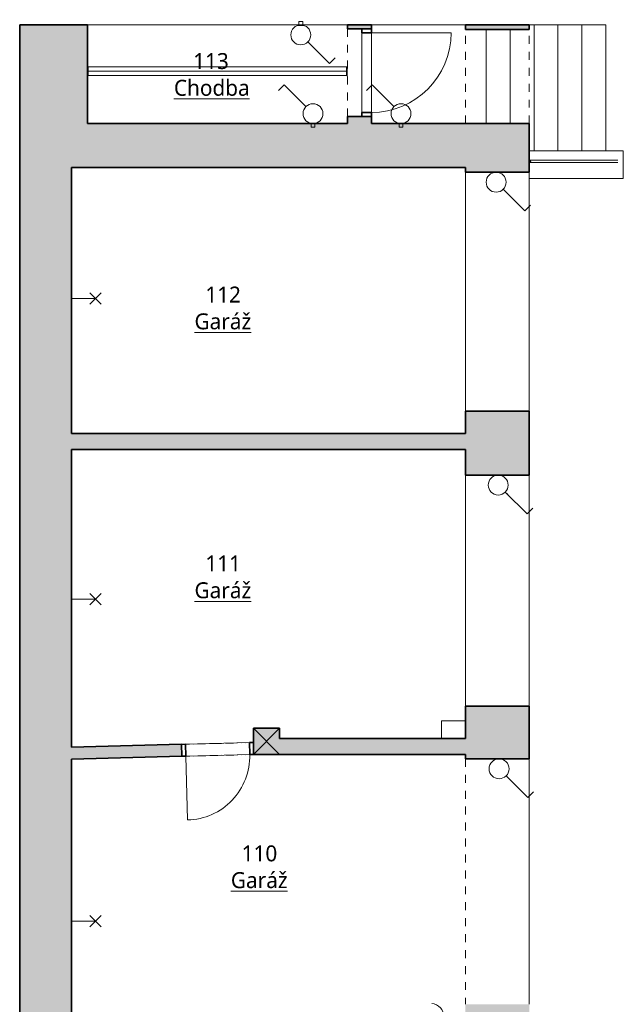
# Model space of a CAD drawing. Header units: metres. Extents: x -0.3 to 46.2, y -4.9 to 27.9.
# Tile 9 of 18: x -0.2 to 7.3, y 15.6 to 27.9. Entities that reach past the tile are written whole.
import ezdxf

# ---------------------------------------------------------------- set-up
doc = ezdxf.new("R2010")
doc.units = ezdxf.units.M
doc.linetypes.add('AV - Cerch_ 1 tecka 4mm', pattern=[0.006, 0.004, -0.001, 0, -0.001])
doc.linetypes.add('AV - Cerch_ 2 tecky 4mm', pattern=[0.008, 0.004, -0.0015, 0, -0.001, 0, -0.0015])
doc.layers.add('AV-MISTNOSTI', color=5, linetype='Continuous', lineweight=5, true_color=0x0000ff)
doc.layers.add('AV-TEXTY', color=5, linetype='Continuous', lineweight=13, true_color=0x0000ff)
doc.layers.add('AV-SRAFY', color=7, linetype='Continuous', lineweight=35)
doc.layers.add('AV-STAVBA', color=7, linetype='Continuous', lineweight=18)
doc.styles.add('Trebuchet MS_B', font='trebuc.ttf', dxfattribs={"height": 0.2})

# ---------------------------------------------------------------- blocks, each defined once
blk = doc.blocks.new('SCO_Koncepční obdelníkový sloup - 330_330-904116-1NP')
at = {"layer": 'AV-STAVBA', "color": 254, "true_color": 0xcccccc}
for p, q in [((-0.165, 0.165), (0.165, -0.165)), ((0.165, 0.165), (-0.165, -0.165))]:
    blk.add_line(p, q, dxfattribs=at)
blk = doc.blocks.new('GM_Otvor_obdélníkový - 1180x2520-928948-1NP')
at = {"layer": 'AV-STAVBA', "color": 254, "linetype": 'AV - Cerch_ 1 tecka 4mm', "lineweight": 13, "true_color": 0xcccccc}
for p, q in [((-0.59, 0.4), (0.59, 0.4)), ((-0.59, -0.4), (0.59, -0.4)), ((-0.59, -0.4), (0.59, -0.4))]:
    blk.add_line(p, q, dxfattribs=at)
blk = doc.blocks.new('GM_Otvor_obdélníkový - 1100x2380-1127406-1NP')
at = {"layer": 'AV-STAVBA', "color": 254, "linetype": 'AV - Cerch_ 1 tecka 4mm', "lineweight": 13, "true_color": 0xcccccc}
for p, q in [((-0.55, 0.15), (0.55, 0.15)), ((-0.55, -0.15), (0.55, -0.15)), ((-0.55, -0.15), (0.55, -0.15))]:
    blk.add_line(p, q, dxfattribs=at)
blk = doc.blocks.new('DO_1-P_Obl__členěné_1111 - 1000x2150_půlobložkové-1129860-1NP')
at = {"layer": 'AV-STAVBA', "color": 254, "true_color": 0xcccccc}
for p, q in [((-0.5, 0.93), (-0.5, -0.07)), ((-0.5, -0.07), (0.5, -0.07)), ((-0.5, -0.19), (-0.5, -0.07)), ((0.5, -0.19), (0.5, -0.07)), ((0.5, -0.07), (0.5, -0.19)), ((-0.55, -0.19), (-0.5, -0.19)), ((-0.5, -0.19), (0.5, -0.19)), ((0.5, -0.19), (0.55, -0.19))]:
    blk.add_line(p, q, dxfattribs=at)
at = {"layer": 'AV-STAVBA', "color": 254, "lineweight": 35, "true_color": 0xcccccc}
for p, q in [((-0.5, -0.07), (-0.55, -0.07)), ((-0.55, -0.07), (-0.55, -0.19)), ((-0.5, -0.19), (-0.5, -0.07)), ((0.55, -0.07), (0.5, -0.07)), ((0.5, -0.07), (0.5, -0.19)), ((0.55, -0.19), (0.55, -0.07)), ((-0.55, -0.19), (-0.5, -0.19)), ((0.5, -0.19), (0.55, -0.19))]:
    blk.add_line(p, q, dxfattribs=at)
at = {"layer": 'AV-STAVBA', "color": 254, "linetype": 'AV - Cerch_ 1 tecka 4mm', "true_color": 0xcccccc}
for p, q in [((-0.5, -0.07), (0.5, -0.07)), ((-0.55, -0.19), (0.55, -0.19)), ((-0.5, -0.19), (0.5, -0.19))]:
    blk.add_line(p, q, dxfattribs=at)
at = {"layer": 'AV-STAVBA', "color": 254, "true_color": 0xcccccc}
blk.add_arc((-0.5, -0.07), 1, 360, 90, dxfattribs=at)
blk = doc.blocks.new('GM_Otvor_obdélníkový - 3080x2930-1463533-1NP')
at = {"layer": 'AV-STAVBA', "color": 254, "linetype": 'AV - Cerch_ 1 tecka 4mm', "lineweight": 13, "true_color": 0xcccccc}
for p, q in [((-1.54, 0.4), (1.54, 0.4)), ((-1.54, -0.4), (1.54, -0.4)), ((-1.54, -0.4), (1.54, -0.4))]:
    blk.add_line(p, q, dxfattribs=at)
blk = doc.blocks.new('GM_Otvor_obdélníkový - 2900x2870-1463639-1NP')
at = {"layer": 'AV-STAVBA', "color": 254, "linetype": 'AV - Cerch_ 1 tecka 4mm', "lineweight": 13, "true_color": 0xcccccc}
for p, q in [((-1.45, 0.4), (1.45, 0.4)), ((-1.45, -0.4), (1.45, -0.4)), ((-1.45, -0.4), (1.45, -0.4))]:
    blk.add_line(p, q, dxfattribs=at)
blk = doc.blocks.new('GM_Otvor_obdélníkový - 3000x2880-929482-1NP')
at = {"layer": 'AV-STAVBA', "color": 254, "linetype": 'AV - Cerch_ 1 tecka 4mm', "lineweight": 13, "true_color": 0xcccccc}
for p, q in [((-1.5, 0.4), (1.5, 0.4)), ((-1.5, -0.4), (1.5, -0.4)), ((-1.5, -0.4), (1.5, -0.4))]:
    blk.add_line(p, q, dxfattribs=at)
blk = doc.blocks.new('DO_1-L_Ocel_ - 800x1970_150-925843-1NP')
at = {"layer": 'AV-STAVBA', "color": 254, "true_color": 0xcccccc}
for p, q in [((0.4, 0.875), (0.4, 0.075)), ((-0.4, 0.075), (0.4, 0.075)), ((-0.4, -0.075), (0.4, -0.075))]:
    blk.add_line(p, q, dxfattribs=at)
at = {"layer": 'AV-STAVBA', "color": 254, "linetype": 'AV - Cerch_ 1 tecka 4mm', "true_color": 0xcccccc}
for p, q in [((-0.45, 0.075), (0.45, 0.075)), ((-0.4, 0.075), (0.4, 0.075)), ((-0.45, -0.075), (0.45, -0.075)), ((-0.4, -0.075), (0.4, -0.075))]:
    blk.add_line(p, q, dxfattribs=at)
at = {"layer": 'AV-STAVBA', "color": 254, "lineweight": 35, "true_color": 0xcccccc}
for p, q in [((-0.4, 0.075), (-0.45, 0.075)), ((-0.4, -0.075), (-0.4, 0.075)), ((0.45, 0.075), (0.4, 0.075)), ((0.4, 0.075), (0.4, -0.075)), ((-0.449, -0.075), (-0.4, -0.075)), ((0.4, -0.075), (0.45, -0.075))]:
    blk.add_line(p, q, dxfattribs=at)
at = {"layer": 'AV-STAVBA', "color": 254, "true_color": 0xcccccc}
blk.add_arc((0.4, 0.075), 0.8, 90, 180, dxfattribs=at)
blk = doc.blocks.new('Railing - Railing-1671587-1NP')
at = {"layer": 'AV-STAVBA', "color": 254, "true_color": 0xcccccc}
for p, q in [((7.175, 26.179), (6.155, 26.179)), ((6.155, 26.149), (7.175, 26.149)), ((7.187, 26.179), (7.175, 26.179)), ((7.175, 26.149), (7.187, 26.149))]:
    blk.add_line(p, q, dxfattribs=at)
at = {"layer": 'AV-STAVBA', "color": 254, "lineweight": 35, "true_color": 0xcccccc}
blk.add_line((6.155, 26.176), (6.155, 26.151), dxfattribs=at)
at = {"layer": 'AV-STAVBA', "color": 254, "lineweight": 35, "true_color": 0xcccccc, "flags": 128}
blk.add_lwpolyline([(6.155, 26.151), (6.159, 26.153), (6.163, 26.154), (6.166, 26.156), (6.168, 26.159), (6.169, 26.161), (6.17, 26.164), (6.169, 26.166), (6.168, 26.168), (6.166, 26.171), (6.163, 26.173), (6.159, 26.175), (6.155, 26.176)], dxfattribs=at)
at = {"layer": 'AV-STAVBA', "color": 254, "true_color": 0xcccccc, "flags": 128}
for points in [[(7.264, 26.179), (7.264, 26.179), (7.263, 26.179), (7.263, 26.179), (7.262, 26.179), (7.261, 26.179), (7.26, 26.179), (7.258, 26.179), (7.257, 26.179), (7.255, 26.179), (7.253, 26.179), (7.251, 26.179), (7.248, 26.179), (7.245, 26.179), (7.243, 26.179), (7.239, 26.179), (7.236, 26.179), (7.233, 26.179), (7.229, 26.179), (7.225, 26.179), (7.221, 26.179), (7.217, 26.179), (7.213, 26.179), (7.209, 26.179), (7.204, 26.179), (7.2, 26.179), (7.195, 26.179), (7.19, 26.179), (7.187, 26.179)], [(7.187, 26.149), (7.192, 26.149), (7.197, 26.149), (7.202, 26.149), (7.207, 26.149), (7.211, 26.149), (7.215, 26.149), (7.219, 26.149), (7.223, 26.149), (7.227, 26.149), (7.231, 26.149), (7.235, 26.149), (7.238, 26.149), (7.241, 26.149), (7.244, 26.149), (7.247, 26.149), (7.249, 26.149), (7.252, 26.149), (7.254, 26.149), (7.256, 26.149), (7.258, 26.149), (7.259, 26.149), (7.261, 26.149), (7.262, 26.149), (7.263, 26.149), (7.263, 26.149), (7.264, 26.149), (7.264, 26.149), (7.264, 26.149)]]:
    blk.add_lwpolyline(points, dxfattribs=at)
at = {"layer": 'AV-STAVBA', "color": 254, "true_color": 0xcccccc}
for start, end in [(75, 90), (270, 285)]:
    blk.add_arc((7.264, 26.164), 0.015, start, end, dxfattribs=at)
blk = doc.blocks.new('Top Rail Type - Top Rail_Internal_-1671656-1NP')
at = {"layer": 'AV-STAVBA', "color": 254, "true_color": 0xcccccc}
for p, q in [((7.175, 26.179), (6.155, 26.179)), ((6.155, 26.176), (6.155, 26.151)), ((6.155, 26.149), (7.175, 26.149)), ((7.187, 26.179), (7.175, 26.179)), ((7.175, 26.149), (7.187, 26.149))]:
    blk.add_line(p, q, dxfattribs=at)
at = {"layer": 'AV-STAVBA', "color": 254, "true_color": 0xcccccc, "flags": 128}
for points in [[(6.155, 26.151), (6.159, 26.153), (6.163, 26.154), (6.166, 26.156), (6.168, 26.159), (6.169, 26.161), (6.17, 26.164), (6.169, 26.166), (6.168, 26.168), (6.166, 26.171), (6.163, 26.173), (6.159, 26.175), (6.155, 26.176)], [(7.264, 26.179), (7.264, 26.179), (7.263, 26.179), (7.263, 26.179), (7.262, 26.179), (7.261, 26.179), (7.26, 26.179), (7.258, 26.179), (7.257, 26.179), (7.255, 26.179), (7.253, 26.179), (7.251, 26.179), (7.248, 26.179), (7.245, 26.179), (7.243, 26.179), (7.239, 26.179), (7.236, 26.179), (7.233, 26.179), (7.229, 26.179), (7.225, 26.179), (7.221, 26.179), (7.217, 26.179), (7.213, 26.179), (7.209, 26.179), (7.204, 26.179), (7.2, 26.179), (7.195, 26.179), (7.19, 26.179), (7.187, 26.179)], [(7.187, 26.149), (7.192, 26.149), (7.197, 26.149), (7.202, 26.149), (7.207, 26.149), (7.211, 26.149), (7.215, 26.149), (7.219, 26.149), (7.223, 26.149), (7.227, 26.149), (7.231, 26.149), (7.235, 26.149), (7.238, 26.149), (7.241, 26.149), (7.244, 26.149), (7.247, 26.149), (7.249, 26.149), (7.252, 26.149), (7.254, 26.149), (7.256, 26.149), (7.258, 26.149), (7.259, 26.149), (7.261, 26.149), (7.262, 26.149), (7.263, 26.149), (7.263, 26.149), (7.264, 26.149), (7.264, 26.149), (7.264, 26.149)]]:
    blk.add_lwpolyline(points, dxfattribs=at)
at = {"layer": 'AV-STAVBA', "color": 254, "true_color": 0xcccccc}
for start, end in [(75, 90), (270, 285)]:
    blk.add_arc((7.264, 26.164), 0.015, start, end, dxfattribs=at)
blk = doc.blocks.new('Top Rail Type - Top Rail_Internal_-V3-1NP')
at = {"layer": 'AV-STAVBA', "color": 254, "true_color": 0xcccccc}
for p, q in [((7.187, 26.179), (6.155, 26.179)), ((7.187, 26.149), (6.155, 26.149)), ((7.187, 26.179), (7.264, 26.179)), ((7.187, 26.149), (7.264, 26.149))]:
    blk.add_line(p, q, dxfattribs=at)
blk = doc.blocks.new('D0089 - 1514 - OÚPSŘ_Benešova_rvt-1-1NP')
at = {"layer": 'AV-SRAFY', "lineweight": 18, "true_color": 0xcccccc}
for points in [[(0.615, 26.638), (0.615, 27.876), (-0.235, 27.876), (-0.235, 26.638), (0.415, 26.638)], [(0.415, 14.748), (0.415, 26.638), (-0.235, 26.638), (-0.235, 14.748)], [(5.355, 26.088), (5.355, 26.638), (0.415, 26.638), (0.415, 26.088), (5.293, 26.088)], [(5.355, 22.548), (5.355, 22.748), (0.415, 22.748), (0.415, 22.548), (3.261, 22.548)], [(3.261, 18.723), (5.355, 18.723), (5.355, 18.923), (3.025, 18.923), (3.025, 18.723)], [(0.415, 18.665), (1.8, 18.7), (1.796, 18.85), (0.415, 18.815)]]:
    blk.add_hatch(color=254, dxfattribs=at).paths.add_polyline_path(points)
h = blk.add_hatch(color=254, dxfattribs=at)
h.paths.add_polyline_path([(4.175, 26.638), (4.175, 26.728), (3.875, 26.728), (3.875, 26.638), (4.055, 26.638)])
h.paths.add_polyline_path([(4.055, 27.828), (4.175, 27.828), (4.175, 27.876), (3.875, 27.876), (3.875, 27.828)])
h = blk.add_hatch(color=254, dxfattribs=at)
h.paths.add_polyline_path([(6.155, 13.698), (6.155, 15.588), (5.355, 15.588), (5.355, 13.698)])
h.paths.add_polyline_path([(6.155, 18.668), (6.155, 19.328), (5.355, 19.328), (5.355, 18.668)])
h.paths.add_polyline_path([(6.155, 22.228), (6.155, 23.028), (5.355, 23.028), (5.355, 22.228)])
h.paths.add_polyline_path([(5.355, 26.028), (6.155, 26.028), (6.155, 26.638), (5.355, 26.638), (5.355, 26.088)])
h.paths.add_polyline_path([(6.155, 27.818), (6.155, 27.876), (5.355, 27.876), (5.355, 27.818)])
at = {"layer": 'AV-STAVBA', "lineweight": 5, "true_color": 0xcccccc}
blk.add_hatch(color=254, dxfattribs=at).paths.add_polyline_path([(2.695, 18.723), (3.025, 18.723), (3.025, 19.053), (2.695, 19.053)])
at = {"layer": 'AV-STAVBA', "color": 254, "lineweight": 35, "true_color": 0xcccccc}
for p, q in [((0.615, 27.876), (-0.235, 27.876)), ((-0.235, 27.876), (-0.235, 26.638)), ((0.615, 26.638), (0.615, 27.876)), ((3.875, 27.876), (3.875, 27.828)), ((4.175, 27.876), (3.875, 27.876)), ((3.875, 27.828), (4.055, 27.828)), ((4.175, 27.828), (4.175, 27.876)), ((6.155, 27.876), (5.355, 27.876)), ((5.355, 27.876), (5.355, 27.818)), ((5.355, 27.818), (6.155, 27.818)), ((6.155, 27.818), (6.155, 27.876)), ((3.875, 26.728), (3.875, 26.638)), ((4.055, 26.728), (3.875, 26.728)), ((4.175, 26.638), (4.175, 26.728)), ((-0.235, 26.638), (-0.235, 14.748)), ((3.875, 26.638), (0.615, 26.638)), ((5.355, 26.638), (4.175, 26.638)), ((6.155, 26.638), (5.355, 26.638)), ((6.155, 26.028), (6.155, 26.638)), ((0.415, 22.748), (0.415, 26.088)), ((0.415, 26.088), (5.355, 26.088)), ((5.355, 26.088), (5.355, 26.028)), ((5.355, 26.028), (6.155, 26.028)), ((6.155, 23.028), (5.355, 23.028)), ((5.355, 23.028), (5.355, 22.748)), ((6.155, 22.228), (6.155, 23.028)), ((5.355, 22.748), (0.415, 22.748)), ((0.415, 18.815), (0.415, 22.548)), ((0.415, 22.548), (5.355, 22.548)), ((5.355, 22.548), (5.355, 22.228)), ((5.355, 22.228), (6.155, 22.228)), ((6.155, 19.328), (5.355, 19.328)), ((5.355, 19.328), (5.355, 18.923)), ((6.155, 18.668), (6.155, 19.328)), ((3.025, 19.053), (2.695, 19.053)), ((2.695, 19.053), (2.695, 18.723)), ((3.025, 18.923), (3.025, 19.053)), ((5.355, 18.923), (3.025, 18.923)), ((1.796, 18.85), (0.415, 18.815)), ((1.8, 18.7), (1.796, 18.85)), ((0.415, 18.665), (1.8, 18.7)), ((0.415, 14.748), (0.415, 18.665)), ((2.695, 18.723), (2.699, 18.723)), ((2.699, 18.722), (2.735, 18.723)), ((2.699, 18.723), (2.699, 18.722)), ((2.735, 18.723), (3.025, 18.723)), ((3.025, 18.723), (5.355, 18.723)), ((5.355, 18.723), (5.355, 18.668)), ((5.355, 18.668), (6.155, 18.668))]:
    blk.add_line(p, q, dxfattribs=at)
at = {"layer": 'AV-STAVBA', "color": 254, "true_color": 0xcccccc}
for p, q in [((3.875, 27.876), (0.615, 27.876)), ((5.355, 27.876), (4.175, 27.876)), ((5.615, 26.638), (5.615, 27.818)), ((5.615, 26.638), (5.615, 27.818)), ((5.915, 26.638), (5.915, 27.818)), ((6.215, 27.876), (6.155, 27.876)), ((6.515, 27.876), (6.215, 27.876)), ((6.215, 26.298), (6.215, 27.876)), ((6.815, 27.876), (6.515, 27.876)), ((6.515, 26.298), (6.515, 27.876)), ((7.115, 27.876), (6.815, 27.876)), ((6.815, 26.298), (6.815, 27.876)), ((7.115, 26.298), (7.115, 27.876)), ((4.055, 26.778), (4.055, 27.778)), ((4.055, 26.778), (4.055, 27.778)), ((4.175, 27.778), (4.175, 26.778)), ((4.175, 27.778), (4.175, 26.778)), ((6.155, 26.298), (7.335, 26.298)), ((7.335, 26.298), (7.335, 25.948)), ((5.355, 23.028), (5.355, 26.028)), ((6.155, 26.028), (6.155, 25.948)), ((6.155, 25.948), (6.155, 23.028)), ((7.335, 25.948), (6.155, 25.948)), ((5.355, 19.328), (5.355, 22.228)), ((6.155, 22.228), (6.155, 19.328)), ((5.055, 18.923), (5.055, 19.143)), ((5.055, 19.143), (5.355, 19.143)), ((1.846, 18.851), (2.646, 18.871)), ((2.646, 18.871), (1.846, 18.851)), ((2.649, 18.721), (1.85, 18.701)), ((6.155, 15.588), (6.155, 18.668))]:
    blk.add_line(p, q, dxfattribs=at)
at = {"layer": 'AV-STAVBA', "color": 254, "linetype": 'AV - Cerch_ 2 tecky 4mm', "true_color": 0xcccccc}
for p, q in [((5.915, 26.638), (5.915, 27.818)), ((6.215, 26.298), (6.215, 27.876)), ((6.515, 26.298), (6.515, 27.876)), ((6.815, 26.298), (6.815, 27.876)), ((7.115, 26.298), (7.115, 27.876))]:
    blk.add_line(p, q, dxfattribs=at)
at = {"layer": 'AV-STAVBA', "color": 254, "lineweight": 18, "true_color": 0xcccccc}
for name, p, rotation in [('GM_Otvor_obdélníkový - 1100x2380-1127406-1NP', (4.025, 27.278), 269.9999999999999), ('DO_1-P_Obl__členěné_1111 - 1000x2150_půlobložkové-1129860-1NP', (4.245, 27.278), 269.9999999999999), ('GM_Otvor_obdélníkový - 1180x2520-928948-1NP', (5.755, 27.228), 89.99999999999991), ('GM_Otvor_obdélníkový - 3000x2880-929482-1NP', (5.755, 24.528), 269.9999999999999), ('GM_Otvor_obdélníkový - 2900x2870-1463639-1NP', (5.755, 20.778), 269.9999999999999), ('DO_1-L_Ocel_ - 800x1970_150-925843-1NP', (2.248, 18.786), 181.4344439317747), ('GM_Otvor_obdélníkový - 3080x2930-1463533-1NP', (5.755, 17.128), 269.9999999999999)]:
    blk.add_blockref(name, p, dxfattribs=dict(at, rotation=rotation))
for name, p in [('Railing - Railing-1671587-1NP', (0, 0)), ('Top Rail Type - Top Rail_Internal_-1671656-1NP', (0, 0)), ('Top Rail Type - Top Rail_Internal_-V3-1NP', (0, 0)), ('SCO_Koncepční obdelníkový sloup - 330_330-904116-1NP', (2.86, 18.888))]:
    blk.add_blockref(name, p, dxfattribs=at)
blk = doc.blocks.new('EF_Vypínač - Jednoklapka-835338-1NP')
at = {"layer": 'AV-STAVBA'}
for p, q in [((5.7, 26.028), (5.7, 26.023)), ((5.7, 26.023), (5.78, 26.023)), ((5.77, 26.023), (5.71, 26.023)), ((5.71, 26.023), (5.77, 26.023)), ((5.78, 26.023), (5.78, 26.028))]:
    blk.add_line(p, q, dxfattribs=at)
blk = doc.blocks.new('EF_Vypínač - Jednoklapka-V4-1NP')
at = {"layer": 'AV-STAVBA'}
for p, q in [((4.997, 13.767), (5.002, 13.77)), ((5.038, 13.699), (4.997, 13.767)), ((5.002, 13.77), (5.043, 13.701)), ((5.003, 13.759), (5.033, 13.707)), ((5.033, 13.707), (5.003, 13.759)), ((5.01, 13.756), (5.049, 13.779)), ((5.073, 13.738), (5.034, 13.715)), ((5.049, 13.779), (5.073, 13.738)), ((5.043, 13.701), (5.038, 13.699))]:
    blk.add_line(p, q, dxfattribs=at)
blk = doc.blocks.new('LF_Závěsné lineární svítidlo - 3250x120-926076-1NP')
at = {"layer": 'AV-STAVBA', "color": 5, "true_color": 0x0000ff}
for p, q in [((-1.625, -0.06), (-1.625, 0.06)), ((1.625, 0), (-1.625, 0)), ((-1.62, -0.055), (-1.62, 0.055)), ((-1.62, 0.055), (1.62, 0.055)), ((1.62, 0.055), (1.62, -0.055)), ((1.625, 0.06), (1.625, -0.06)), ((1.62, -0.055), (-1.62, -0.055))]:
    blk.add_line(p, q, dxfattribs=at)
blk = doc.blocks.new('LF_kulový vrchlík - 80_200-890111-1NP')
at = {"layer": 'AV-STAVBA', "color": 5, "true_color": 0x0000ff}
for p, q in [((0.644, 24.372), (0.786, 24.514)), ((0.644, 24.514), (0.786, 24.372)), ((0.416, 24.443), (0.715, 24.443))]:
    blk.add_line(p, q, dxfattribs=at)

msp = doc.modelspace()

# ---------------------------------------------------------------- linework, layer by layer
at = {"layer": 'AV-TEXTY', "lineweight": 5}
for p, q in [((3.378, 27.662), (3.408, 27.633)), ((3.378, 27.662), (3.651, 27.39)), ((3.651, 27.39), (3.723, 27.462)), ((3.082, 27.124), (3.01, 27.052)), ((3.355, 26.852), (3.082, 27.124)), ((4.186, 27.124), (4.114, 27.052)), ((4.459, 26.852), (4.186, 27.124)), ((3.355, 26.852), (3.325, 26.881)), ((4.459, 26.852), (4.429, 26.881)), ((5.828, 25.815), (5.858, 25.785)), ((5.828, 25.815), (6.101, 25.542)), ((6.101, 25.542), (6.173, 25.614)), ((5.855, 22.015), (5.885, 21.985)), ((5.855, 22.015), (6.128, 21.742)), ((6.128, 21.742), (6.199, 21.814)), ((5.866, 18.455), (5.895, 18.425)), ((5.866, 18.455), (6.138, 18.182)), ((6.138, 18.182), (6.21, 18.254))]:
    msp.add_line(p, q, dxfattribs=at)
for centre in [(3.29, 27.751), (3.443, 26.763), (4.547, 26.763), (5.74, 25.903), (5.766, 22.103), (5.777, 18.543)]:
    msp.add_circle(centre, 0.125, dxfattribs=at)
msp.add_arc((4.922, 15.438), 0.16, 270, 86.4105, dxfattribs=at)

# ---------------------------------------------------------------- block references
at = {"lineweight": 5}
msp.add_blockref('D0089 - 1514 - OÚPSŘ_Benešova_rvt-1-1NP', (0, 0), dxfattribs=at)
at = {"layer": 'AV-STAVBA'}
for p, rotation in [((12.551, 16.556), 59.3729245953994), ((-5.818, 37.957), 239.3729245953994), ((-4.714, 37.957), 239.3729245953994)]:
    msp.add_blockref('EF_Vypínač - Jednoklapka-V4-1NP', p, dxfattribs=dict(at, rotation=rotation))
at = {"layer": 'AV-STAVBA', "color": 5, "true_color": 0x0000ff, "extrusion": (0, 0, -1), "rotation": 180}
msp.add_blockref('LF_Závěsné lineární svítidlo - 3250x120-926076-1NP', (-2.245, 27.295), dxfattribs=at)
at = {"layer": 'AV-STAVBA'}
for p in [(0, 0), (0.027, -3.8), (0.038, -7.36)]:
    msp.add_blockref('EF_Vypínač - Jednoklapka-835338-1NP', p, dxfattribs=at)
at = {"layer": 'AV-STAVBA', "color": 5, "true_color": 0x0000ff}
for p in [(0, 0), (0, -3.772), (0, -7.812)]:
    msp.add_blockref('LF_kulový vrchlík - 80_200-890111-1NP', p, dxfattribs=at)

# ---------------------------------------------------------------- texts
at = {"layer": 'AV-MISTNOSTI', "char_height": 0.2, "attachment_point": 1, "style": 'Trebuchet MS_B'}
for s, insert, width in [('113', (1.94, 27.523), 0.60127), ('\\LChodba', (1.699, 27.187), 1.1865), ('112', (2.092, 24.593), 0.60127), ('\\LGaráž', (1.957, 24.257), 0.92996), ('111', (2.092, 21.22), 0.60127), ('\\LGaráž', (1.957, 20.883), 0.92996), ('110', (2.548, 17.582), 0.60127), ('\\LGaráž', (2.413, 17.246), 0.92996)]:
    msp.add_mtext(s, dxfattribs=dict(at, insert=insert, width=width))

doc.saveas('drawing.dxf')
